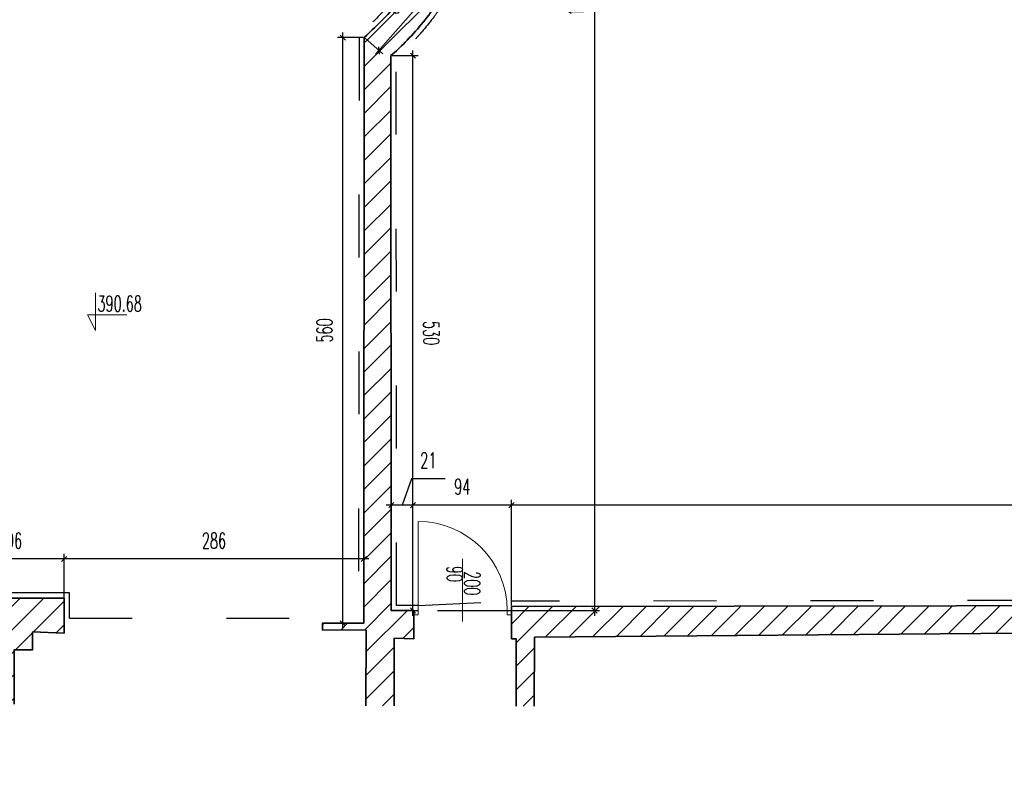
# Model space of a CAD drawing. Header units: millimetres. Extents: x 19887 to 192597, y -14203 to 39042.
# Tile 163 of 256: x 51688 to 53758, y -13659 to -12081. Entities that reach past the tile are written whole.
import ezdxf

# ---------------------------------------------------------------- set-up
doc = ezdxf.new("R2010")
doc.units = ezdxf.units.MM
doc.linetypes.add('ACAD_ISO03W100', pattern=[30, 12, -18])
doc.layers.get('Defpoints').update_dxf_attribs({"color": 4})
for name, color, linetype, lineweight in [('Basen_rzut_poziom_1_obrys', 252, 'Continuous', 35), ('Drzwi', 2, 'Continuous', 5), ('koty wysokościowe', 252, 'Continuous', 0)]:
    doc.layers.add(name, color=color, linetype=linetype, lineweight=lineweight)
for name, color, linetype in [('Sufit podwieszany', 252, 'Continuous'), ('Wymiarowanie', 3, 'Continuous'), ('Wypełnienie', 252, 'Continuous')]:
    doc.layers.add(name, color=color, linetype=linetype)
doc.styles.add('ROMANS', font='romans.shx', dxfattribs={"width": 0.6})
doc.styles.get("Standard").update_dxf_attribs({"font": 'arial.ttf'})
doc.dimstyles.new('000001FB70622F18', dxfattribs={"dimtxt": 20, "dimasz": 5, "dimexe": 5, "dimexo": 1, "dimgap": 20, "dimtad": 1, "dimtoh": 1, "dimdec": 0, "dimtxsty": 'Standard', "dimblk": 'OBLIQUE', "dimcen": 0, "dimdle": 5, "dimclrd": 252, "dimclre": 252, "dimclrt": 252, "dimadec": 0, "dimazin": 0, "dimtfac": 1, "dimtdec": 0, "dimtmove": 0, "dimatfit": 3, "dimldrblk": 'OBLIQUE', "dimfxl": 150, "dimfxlon": 1, "dimlwd": 25, "dimlwe": 25, "dimarcsym": 1})
pattern_1 = [(45, (3252.028, -2175.285), (-11.22532, 11.22532), [])]

# ---------------------------------------------------------------- blocks, each defined once
blk = doc.blocks.new('_Oblique')
at = {"color": 0, "linetype": 'ByBlock', "lineweight": -2}
blk.add_line((-0.5, -0.5), (0.5, 0.5), dxfattribs=at)
blk = doc.blocks.new('*D899')
at = {"layer": 'Defpoints', "color": 0}
for p in [(1960.23, -5268.28), (1904.51, -6435.55), (2098.51, -6435.55)]:
    blk.add_point(p, dxfattribs=at)
at = {"layer": 'Wymiarowanie', "color": 252, "linetype": 'Continuous', "lineweight": 25}
for p, q in [((2098.51, -5263.28), (2098.51, -6440.55)), ((1961.23, -5268.28), (2103.51, -5268.28)), ((1948.51, -6435.55), (2103.51, -6435.55))]:
    blk.add_line(p, q, dxfattribs=at)
at = {"layer": 'Wymiarowanie', "color": 252, "linetype": 'ByBlock', "lineweight": 25, "xscale": 5, "yscale": 5, "zscale": 5}
for p, rotation in [((2098.51, -5268.28), 90.00000000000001), ((2098.51, -6435.55), 270)]:
    blk.add_blockref('_Oblique', p, dxfattribs=dict(at, rotation=rotation))
at = {"layer": 'Wymiarowanie', "color": 252, "insert": (2081.01, -5851.91), "char_height": 15, "attachment_point": 5, "rotation": 90, "style": 'ROMANS'}
blk.add_mtext('1167', dxfattribs=at)
blk = doc.blocks.new('*D900')
at = {"layer": 'Defpoints', "color": 0}
for p in [(1904.19, -5905.16), (1925.19, -5905.16), (1904.51, -6435.55)]:
    blk.add_point(p, dxfattribs=at)
at = {"layer": 'Wymiarowanie', "color": 252, "linetype": 'Continuous', "lineweight": 25}
for p, q in [((1905.19, -5905.16), (1930.19, -5905.16)), ((1925.19, -6440.55), (1925.19, -5900.16)), ((1905.51, -6435.55), (1930.19, -6435.55))]:
    blk.add_line(p, q, dxfattribs=at)
at = {"layer": 'Wymiarowanie', "color": 252, "linetype": 'ByBlock', "lineweight": 25, "xscale": 5, "yscale": 5, "zscale": 5}
for p, rotation in [((1925.19, -5905.16), 90.00000000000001), ((1925.19, -6435.55), 270)]:
    blk.add_blockref('_Oblique', p, dxfattribs=dict(at, rotation=rotation))
at = {"layer": 'Wymiarowanie', "color": 252, "insert": (1942.69, -6170.35), "char_height": 15, "attachment_point": 5, "rotation": 270, "style": 'ROMANS'}
blk.add_mtext('530', dxfattribs=at)
blk = doc.blocks.new('*D910')
at = {"layer": 'Defpoints', "color": 0}
for p in [(1858.19, -5887.94), (1878.72, -5887.94), (1878.15, -6447.7)]:
    blk.add_point(p, dxfattribs=at)
at = {"layer": 'Wymiarowanie', "color": 252, "linetype": 'Continuous', "lineweight": 25}
for p, q in [((1858.19, -6452.7), (1858.19, -5882.94)), ((1877.72, -5887.94), (1853.19, -5887.94)), ((1877.15, -6447.7), (1853.19, -6447.7))]:
    blk.add_line(p, q, dxfattribs=at)
at = {"layer": 'Wymiarowanie', "color": 252, "linetype": 'ByBlock', "lineweight": 25, "xscale": 5, "yscale": 5, "zscale": 5}
for p, rotation in [((1858.19, -5887.94), 90.00000000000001), ((1858.19, -6447.7), 270)]:
    blk.add_blockref('_Oblique', p, dxfattribs=dict(at, rotation=rotation))
at = {"layer": 'Wymiarowanie', "color": 252, "insert": (1840.69, -6167.82), "char_height": 15, "attachment_point": 5, "rotation": 90, "style": 'ROMANS'}
blk.add_mtext('560', dxfattribs=at)
blk = doc.blocks.new('*D913')
at = {"layer": 'Defpoints', "color": 0}
for p in [(1935.81, -5822.83), (1949.7, -5835.01), (1878.72, -5887.94)]:
    blk.add_point(p, dxfattribs=at)
at = {"layer": 'Wymiarowanie', "color": 252, "linetype": 'Continuous', "lineweight": 25}
for p, q in [((1889.31, -5903.89), (1953, -5831.25)), ((1936.56, -5823.49), (1953.46, -5838.31)), ((1879.47, -5888.6), (1896.37, -5903.42))]:
    blk.add_line(p, q, dxfattribs=at)
at = {"layer": 'Wymiarowanie', "color": 252, "linetype": 'ByBlock', "lineweight": 25, "xscale": 5, "yscale": 5, "zscale": 5}
for p, rotation in [((1949.7, -5835.01), 48.7550695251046), ((1892.61, -5900.13), 228.7550695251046)]:
    blk.add_blockref('_Oblique', p, dxfattribs=dict(at, rotation=rotation))
at = {"layer": 'Wymiarowanie', "color": 252, "insert": (1908, -5856.03), "char_height": 15, "attachment_point": 5, "rotation": 48.75507, "style": 'ROMANS'}
blk.add_mtext('87', dxfattribs=at)
blk = doc.blocks.new('*D933')
at = {"layer": 'Defpoints', "color": 0}
for p in [(1592.04, -6386.19), (1592.04, -6447.7), (1878.15, -6447.7)]:
    blk.add_point(p, dxfattribs=at)
at = {"layer": 'Wymiarowanie', "color": 252, "linetype": 'Continuous', "lineweight": 25}
for p, q in [((1883.15, -6386.19), (1587.04, -6386.19)), ((1592.04, -6446.7), (1592.04, -6381.19)), ((1878.15, -6446.7), (1878.15, -6381.19))]:
    blk.add_line(p, q, dxfattribs=at)
at = {"layer": 'Wymiarowanie', "color": 252, "linetype": 'ByBlock', "lineweight": 25, "xscale": 5, "yscale": 5, "zscale": 5, "rotation": 180}
blk.add_blockref('_Oblique', (1592.04, -6386.19), dxfattribs=at)
at = {"layer": 'Wymiarowanie', "color": 252, "linetype": 'ByBlock', "lineweight": 25, "xscale": 5, "yscale": 5, "zscale": 5}
blk.add_blockref('_Oblique', (1878.15, -6386.19), dxfattribs=at)
at = {"layer": 'Wymiarowanie', "color": 252, "insert": (1735.09, -6368.69), "char_height": 15, "attachment_point": 5, "style": 'ROMANS'}
blk.add_mtext('286', dxfattribs=at)
blk = doc.blocks.new('*D929')
at = {"layer": 'Defpoints', "color": 0}
for p in [(1496.28, -6386.19), (1496.28, -6423.64), (1592.04, -6447.7)]:
    blk.add_point(p, dxfattribs=at)
at = {"layer": 'Wymiarowanie', "color": 252, "linetype": 'Continuous', "lineweight": 25}
for p, q in [((1597.04, -6386.19), (1491.28, -6386.19)), ((1496.28, -6422.64), (1496.28, -6381.19)), ((1592.04, -6446.7), (1592.04, -6381.19))]:
    blk.add_line(p, q, dxfattribs=at)
at = {"layer": 'Wymiarowanie', "color": 252, "linetype": 'ByBlock', "lineweight": 25, "xscale": 5, "yscale": 5, "zscale": 5, "rotation": 180}
blk.add_blockref('_Oblique', (1496.28, -6386.19), dxfattribs=at)
at = {"layer": 'Wymiarowanie', "color": 252, "linetype": 'ByBlock', "lineweight": 25, "xscale": 5, "yscale": 5, "zscale": 5}
blk.add_blockref('_Oblique', (1592.04, -6386.19), dxfattribs=at)
at = {"layer": 'Wymiarowanie', "color": 252, "insert": (1544.16, -6368.69), "char_height": 15, "attachment_point": 5, "style": 'ROMANS'}
blk.add_mtext('96', dxfattribs=at)
blk = doc.blocks.new('*D961')
at = {"layer": 'Defpoints', "color": 0}
for p in [(2019.26, -6334.7), (2019.26, -6431.66), (3720.1, -6429.06)]:
    blk.add_point(p, dxfattribs=at)
at = {"layer": 'Wymiarowanie', "color": 252, "linetype": 'Continuous', "lineweight": 25}
for p, q in [((2019.26, -6430.66), (2019.26, -6329.7)), ((3720.1, -6428.06), (3720.1, -6329.7)), ((3725.1, -6334.7), (2014.26, -6334.7))]:
    blk.add_line(p, q, dxfattribs=at)
at = {"layer": 'Wymiarowanie', "color": 252, "linetype": 'ByBlock', "lineweight": 25, "xscale": 5, "yscale": 5, "zscale": 5, "rotation": 180}
blk.add_blockref('_Oblique', (2019.26, -6334.7), dxfattribs=at)
at = {"layer": 'Wymiarowanie', "color": 252, "linetype": 'ByBlock', "lineweight": 25, "xscale": 5, "yscale": 5, "zscale": 5}
blk.add_blockref('_Oblique', (3720.1, -6334.7), dxfattribs=at)
at = {"layer": 'Wymiarowanie', "color": 252, "insert": (2869.68, -6317.2), "char_height": 15, "attachment_point": 5, "style": 'ROMANS'}
blk.add_mtext('1701', dxfattribs=at)
blk = doc.blocks.new('*D962')
at = {"layer": 'Defpoints', "color": 0}
for p in [(1925.19, -6334.7), (2019.26, -6431.66), (1925.19, -6435.55)]:
    blk.add_point(p, dxfattribs=at)
at = {"layer": 'Wymiarowanie', "color": 252, "linetype": 'Continuous', "lineweight": 25}
for p, q in [((1925.19, -6434.55), (1925.19, -6329.7)), ((2019.26, -6430.66), (2019.26, -6329.7)), ((2024.26, -6334.7), (1920.19, -6334.7))]:
    blk.add_line(p, q, dxfattribs=at)
at = {"layer": 'Wymiarowanie', "color": 252, "linetype": 'ByBlock', "lineweight": 25, "xscale": 5, "yscale": 5, "zscale": 5, "rotation": 180}
blk.add_blockref('_Oblique', (1925.19, -6334.7), dxfattribs=at)
at = {"layer": 'Wymiarowanie', "color": 252, "linetype": 'ByBlock', "lineweight": 25, "xscale": 5, "yscale": 5, "zscale": 5}
blk.add_blockref('_Oblique', (2019.26, -6334.7), dxfattribs=at)
at = {"layer": 'Wymiarowanie', "color": 252, "insert": (1972.23, -6317.2), "char_height": 15, "attachment_point": 5, "style": 'ROMANS'}
blk.add_mtext('94', dxfattribs=at)
blk = doc.blocks.new('*D963')
at = {"layer": 'Defpoints', "color": 0}
for p in [(1904.51, -6334.7), (1904.51, -6435.55), (1925.19, -6435.55)]:
    blk.add_point(p, dxfattribs=at)
at = {"layer": 'Wymiarowanie', "color": 252, "linetype": 'Continuous', "lineweight": 25}
for p, q in [((1923.82, -6309.5), (1914.85, -6334.7)), ((1955.82, -6309.5), (1923.82, -6309.5)), ((1904.51, -6434.55), (1904.51, -6329.7)), ((1925.19, -6434.55), (1925.19, -6329.7)), ((1930.19, -6334.7), (1899.51, -6334.7))]:
    blk.add_line(p, q, dxfattribs=at)
at = {"layer": 'Wymiarowanie', "color": 252, "linetype": 'ByBlock', "lineweight": 25, "xscale": 5, "yscale": 5, "zscale": 5, "rotation": 180}
blk.add_blockref('_Oblique', (1904.51, -6334.7), dxfattribs=at)
at = {"layer": 'Wymiarowanie', "color": 252, "linetype": 'ByBlock', "lineweight": 25, "xscale": 5, "yscale": 5, "zscale": 5}
blk.add_blockref('_Oblique', (1925.19, -6334.7), dxfattribs=at)
at = {"layer": 'Wymiarowanie', "color": 252, "insert": (1939.82, -6292), "char_height": 15, "attachment_point": 5, "style": 'ROMANS'}
blk.add_mtext('21', dxfattribs=at)
blk = doc.blocks.new('G$CF5E15B28')
at = {"layer": 'Wypełnienie'}
h = blk.add_hatch(dxfattribs=at)
h.set_pattern_fill('ANSI31', color=253, scale=5, angle=90)
h.set_pattern_definition(pattern_1)
h.paths.add_polyline_path([(1315.61, -6425.8), (1315.61, -6421.33), (83.68, -6430.3), (-170.6, -6431.05), (-170.6, -6417.37), (-209.7, -6417.98), (-209.7, -6396.43), (-210.81, -6396.43), (-210.81, -6391.97), (-220.55, -6391.97), (-220.55, -6393.68), (-226.31, -6393.68), (-226.31, -6416.99), (-554.49, -6419.4), (-565.61, -6419.54), (-574.8, -6475.52), (-569.13, -6475.52), (-563.14, -6462.52), (-558.14, -6475.52), (-553.14, -6488.51), (-548.14, -6475.52), (-543.14, -6475.52), (-219.87, -6473.54), (-219.79, -6505.61), (-214.07, -6505.61), (-208.08, -6492.61), (-203.08, -6505.61), (-198.08, -6518.6), (-193.08, -6505.61), (-185.58, -6505.24), (-185.71, -6473.17), (292.77, -6469.23), (292.97, -6507.27), (295.75, -6507.27), (298.68, -6500.9), (301.13, -6507.27), (303.58, -6513.64), (306.03, -6507.27), (309.19, -6507.12), (309.19, -6469.09), (787.29, -6462.73), (787.32, -6507.27), (789.2, -6507.27), (792.13, -6500.9), (794.58, -6507.27), (797.03, -6513.64), (799.48, -6507.27), (802.63, -6507.12), (802.63, -6461.85), (1315.61, -6459.93)])
h.paths.add_polyline_path([(1592.04, -6423.64), (1496.28, -6423.64), (1496.28, -6444.27), (1483.85, -6444.27), (1483.85, -6455.99), (1438.32, -6455.99), (1438.32, -6451.34), (1392.82, -6451.34), (1392.82, -6445.19), (1383, -6445.19), (1383, -6425.8), (1315.61, -6425.8), (1315.61, -6459.93), (1348.87, -6459.93), (1348.87, -6479.32), (1358.69, -6479.32), (1358.69, -6485.47), (1404.19, -6485.47), (1404.19, -6490.11), (1510.18, -6490.11), (1510.12, -6525.49), (1515.76, -6525.49), (1521.75, -6512.49), (1526.75, -6525.49), (1531.75, -6538.49), (1536.75, -6525.49), (1544.25, -6525.12), (1544.34, -6472.97), (1561.79, -6472.97), (1561.79, -6455.86), (1592.04, -6457.02)])
h.paths.add_polyline_path([(-724.63, -5973.95), (-634.7, -5772.55), (-642.48, -5762.27), (-646.61, -5753.38), (-748.54, -5969.9), (-748.54, -6044.91), (-753.69, -6157.04), (-765.1, -6421.35), (-745.43, -6421.73)])
h.paths.add_polyline_path([(108.86, -4624.05), (80.74, -4624.05), (81.58, -4637.27), (-190.74, -4637.95), (-190.74, -4625.19), (-247.75, -4625.19), (-247.75, -4632.68), (-384.57, -4630.42), (-381.77, -4456.72), (-409.26, -4456.65), (-408.3, -4356.04), (-380.31, -4356.43), (-374.81, -3965.97), (-403.35, -3965.97), (-401.96, -3864.71), (-374.26, -3865.44), (-368.05, -3433.39), (-397.76, -3433.7), (-397.26, -3383.18), (-413.26, -3383.02), (-413.91, -3449.87), (-384.28, -3449.56), (-390.03, -3849.02), (-417.74, -3848.29), (-419.57, -3981.97), (-391.04, -3981.97), (-396.08, -4340.21), (-424.14, -4339.81), (-425.41, -4472.61), (-398.03, -4472.68), (-400.24, -4658.23), (-400.36, -4668.2), (-400.43, -4674.23), (-240.46, -4673.13), (-240.46, -4687.83), (-232.37, -4687.83), (-232.37, -4689.7), (-212.44, -4689.7), (-212.44, -4685.83), (-210.46, -4685.83), (-210.46, -4664.44), (108.86, -4664.44)])
h = blk.add_hatch(dxfattribs=at)
h.set_pattern_fill('ANSI31', color=253, scale=5, angle=90)
h.set_pattern_definition(pattern_1)
h.paths.add_polyline_path([(2040.97, -6527.02), (2041.3, -6461.08), (2661.1, -6455.77), (3095.54, -6457.38), (3095.38, -6471.66), (3096.9, -6471.66), (3099.83, -6465.3), (3104.73, -6478.03), (3107.18, -6471.66), (3110.34, -6471.51), (3110.49, -6457.38), (3244.11, -6458.18), (3244.11, -6466.15), (3254.73, -6466.15), (3255.38, -6463.33), (3255.4, -6458.2), (3382.25, -6458.63), (3382.17, -6473.74), (3385.62, -6473.74), (3388.55, -6467.37), (3393.45, -6480.11), (3395.9, -6473.74), (3399.06, -6473.59), (3399.15, -6457.29), (3523.98, -6458.7), (3523.98, -6464.32), (3533.57, -6464.32), (3534.93, -6462.46), (3534.93, -6458.53), (3734.37, -6459.18), (3734.2, -6474), (3736.37, -6474), (3740.56, -6464.9), (3747.56, -6483.09), (3751.06, -6474), (3754.63, -6473.82), (3754.66, -6441.84), (3766.55, -6441.84), (3766.55, -6394.39), (3752.94, -6394.39), (3744.91, -4921.01), (3733.78, -4921.01), (3733.78, -4933.69), (3715.66, -4933.69), (3714.77, -5140.19), (3599.81, -5140.19), (3599.81, -5147.14), (3605.2, -5147.14), (3605.2, -5151.75), (3714.72, -5151.44), (3720.1, -6429.06), (2019.26, -6431.66), (2019.26, -6462.65), (2023.81, -6462.65), (2023.81, -6526.97)])
h = blk.add_hatch(dxfattribs=at)
h.set_pattern_fill('ANSI31', color=253, scale=5, angle=90)
h.set_pattern_definition(pattern_1)
edge = h.paths.add_edge_path()
edge.add_spline(control_points=[(1904.19, -5905.16), (1908.75, -5900.98), (1924.62, -5886.44), (1948.29, -5856.95), (1973.52, -5817.45), (1998.03, -5776.56), (2015.09, -5730.63), (2027.73, -5680.18), (2037.5, -5629.26), (2042.06, -5579.63), (2045.34, -5535.89), (2040.77, -5481.17), (2029.81, -5418.61), (2008.5, -5359.36), (1985.86, -5309.92), (1969.86, -5283.93), (1960.23, -5268.28)], knot_values=[0, 0, 0, 0, 185.721498, 645.245144, 1127.816571, 1592.950203, 2071.346658, 2590.647897, 3152.910739, 3624.12275, 4085.853925, 4465.457785, 5268.457152, 5983.547645, 6347.591596, 6898.151452, 6898.151452, 6898.151452, 6898.151452], degree=3, periodic=0)
edge.add_line((1960.23, -5268.28), (1931.84, -5263.1))
edge.add_spline(control_points=[(1931.84, -5263.1), (1942.08, -5280.14), (1967.03, -5321.71), (1996.47, -5387.63), (2013.31, -5459.03), (2020.03, -5517.17), (2019.07, -5562.38), (2012.67, -5606.51), (2005.88, -5656.32), (1993.88, -5710.85), (1973.73, -5761.89), (1947.6, -5805.77), (1917.03, -5850.84), (1892.12, -5874.96), (1878.72, -5887.94)], knot_values=[0, 0, 0, 0, 596.375859, 1454.588232, 2152.093539, 2789.338753, 3205.679843, 3504.252664, 4126.274061, 4714.485074, 5174.054603, 5765.234175, 6243.908914, 6802.16765, 6802.16765, 6802.16765, 6802.16765], degree=3, periodic=0)
edge.add_line((1878.72, -5887.94), (1904.19, -5905.16))
h = blk.add_hatch(dxfattribs=at)
h.set_pattern_fill('ANSI31', color=253, scale=5, angle=90)
h.set_pattern_definition(pattern_1)
h.paths.add_polyline_path([(1926.11, -6462.59), (1926.11, -6435.55), (1904.51, -6435.55), (1904.19, -5905.16), (1878.72, -5887.94), (1878.15, -6447.7), (1838.71, -6447.7), (1838.71, -6454.05), (1880.37, -6454.17), (1880.17, -6526.55), (1907.15, -6526.63), (1907.28, -6461.89)])
at = {"layer": 'Basen_rzut_poziom_1_obrys', "color": 253, "elevation": 0}
for points in [[(1878.72, -5887.94), (1878.15, -6447.7)], [(1926.11, -6462.59), (1926.11, -6435.55), (1904.51, -6435.55), (1904.19, -5905.16)], [(1592.04, -6423.64), (1496.28, -6423.64), (1496.28, -6444.27), (1483.85, -6444.27), (1483.85, -6455.99), (1438.32, -6455.99), (1438.32, -6451.34), (1392.82, -6451.34), (1392.82, -6445.19), (1383, -6445.19), (1383, -6425.8), (1315.61, -6425.8), (1315.61, -6425.8), (1315.61, -6425.8), (1315.61, -6425.8), (1315.61, -6425.8), (1315.61, -6425.8), (1315.61, -6425.8)], [(1592.04, -6423.64), (1592.04, -6457.02), (1561.79, -6455.86), (1561.79, -6472.97), (1544.34, -6472.97), (1544.25, -6525.12)], [(3720.1, -6429.06), (2019.26, -6431.66)], [(2019.26, -6431.66), (2019.26, -6462.65)], [(1878.15, -6447.7), (1838.71, -6447.7), (1838.71, -6454.05), (1880.37, -6454.17)], [(1880.17, -6526.55), (1880.37, -6454.17)], [(2040.97, -6527.02), (2041.3, -6461.08)], [(2041.3, -6461.08), (2661.1, -6455.77)], [(1926.11, -6462.59), (1907.28, -6461.89), (1907.15, -6526.63)], [(2023.81, -6526.97), (2023.81, -6462.65), (2019.26, -6462.65)]]:
    blk.add_lwpolyline(points, dxfattribs=at)
at = {"layer": 'Basen_rzut_poziom_1_obrys', "color": 253}
for points in [[(1931.84, -5263.1, 0), (1961.69, -5314.73, 0), (1995.83, -5393.47, 0), (2012.37, -5461.23, 0), (2019.13, -5524.6, 0), (2018, -5566.21, 0), (2014.25, -5595.84, 0), (2004.87, -5657.33, 0), (1991.27, -5714.55, 0), (1974.39, -5757.3, 0), (1945.13, -5808.67, 0), (1917.36, -5847.66, 0), (1878.72, -5887.94, 0)], [(1960.23, -5268.28, 0), (1987.93, -5315.86, 0), (2003.31, -5348.85, 0), (2026.94, -5416.34, 0), (2041.58, -5495.3, 0), (2044.21, -5533.17, 0), (2041.96, -5579.29, 0), (2037.08, -5626.15, 0), (2026.93, -5681.46, 0), (2013.8, -5731.7, 0), (1996.54, -5776.32, 0), (1973.65, -5816.81, 0), (1947.12, -5857.12, 0), (1917.69, -5892.41, 0), (1904.19, -5905.16, 0)]]:
    blk.add_spline(points, degree=3, dxfattribs=at)
at = {"layer": 'Drzwi', "color": 253, "elevation": 0}
for points in [[(1930.11, -6435.55), (1930.11, -6350.4)], [(1972.61, -6425.96), (1972.61, -6385.96)], [(1972.61, -6425.96), (1972.61, -6445.96)]]:
    blk.add_lwpolyline(points, dxfattribs=at)
for points in [[(1926.11, -6435.55), (1930.11, -6435.55), (1930.11, -6439.55), (1926.11, -6439.55)], [(2015.26, -6435.55), (2019.26, -6435.55), (2019.26, -6439.55), (2015.26, -6439.55)]]:
    blk.add_lwpolyline(points, close=True, dxfattribs=at)
at = {"layer": 'Drzwi', "color": 253}
blk.add_arc((1930.11, -6435.55, 0), 85.15, 0, 90, dxfattribs=at)
at = {"layer": 'koty wysokościowe', "color": 253, "elevation": 0}
for points in [[(1621.9, -6131.73), (1621.9, -6167.97)], [(1614.4, -6152.97), (1621.9, -6152.97)], [(1621.9, -6167.97), (1614.4, -6152.97)], [(1621.9, -6152.97), (1651.9, -6152.97)]]:
    blk.add_lwpolyline(points, dxfattribs=at)
at = {"layer": 'Sufit podwieszany', "color": 253, "linetype": 'ACAD_ISO03W100', "ltscale": 5, "elevation": 0}
for points in [[(1873.72, -5887.94), (1873.15, -6442.73)], [(1930.11, -6430.55), (1909.5, -6430.55), (1909.19, -5905.16)], [(1597.04, -6418.64), (1491.28, -6418.64), (1491.28, -6439.27), (1478.85, -6439.27), (1478.85, -6450.99), (1443.32, -6450.99), (1443.32, -6446.34), (1397.82, -6446.34), (1397.82, -6440.19), (1388, -6440.19), (1388, -6420.8), (1315.61, -6420.8)], [(1597.04, -6442.7), (1597.04, -6442.7), (1597.04, -6418.64)], [(1930.11, -6430.55), (2019.26, -6426.66)], [(3715.07, -6424.06), (2019.26, -6426.66)], [(1597.04, -6442.7), (1597.04, -6442.7), (1873.15, -6442.73)]]:
    blk.add_lwpolyline(points, dxfattribs=at)
at = {"layer": 'Sufit podwieszany', "color": 253, "linetype": 'ACAD_ISO03W100', "ltscale": 5}
for points, knots in [([(1969.18, -5273.28, 0), (1972.35, -5278.47, 0), (1975.52, -5283.69, 0), (1983.26, -5296.78, 0), (1987.76, -5304.72, 0), (1992.61, -5314.02, 0), (1993.22, -5315.21, 0), (1994.43, -5317.58, 0), (1995.02, -5318.78, 0), (1996.8, -5322.35, 0), (1997.95, -5324.75, 0), (2001.37, -5331.97, 0), (2003.55, -5336.82, 0), (2006.4, -5343.36, 0), (2007.12, -5345.04, 0), (2009.26, -5350.09, 0), (2010.66, -5353.47, 0), (2013.4, -5360.25, 0), (2014.74, -5363.65, 0), (2018.66, -5373.9, 0), (2021.14, -5380.78, 0), (2024.82, -5391.74, 0), (2026.12, -5395.78, 0), (2028.42, -5403.25, 0), (2029.44, -5406.69, 0), (2031.18, -5412.85, 0), (2031.92, -5415.57, 0), (2033.36, -5421.03, 0), (2034.05, -5423.76, 0), (2036.04, -5431.98, 0), (2037.28, -5437.48, 0), (2040.7, -5454.04, 0), (2042.61, -5465.16, 0), (2044.72, -5479.93, 0), (2045.2, -5483.55, 0), (2045.96, -5489.64, 0), (2046.25, -5492.12, 0), (2047.09, -5499.54, 0), (2047.6, -5504.51, 0), (2048.43, -5514.47, 0), (2048.76, -5519.46, 0), (2049.08, -5527.06, 0), (2049.16, -5529.65, 0), (2049.21, -5533.13, 0), (2049.22, -5534.01, 0), (2049.23, -5535.78, 0), (2049.23, -5536.67, 0), (2049.22, -5539.32, 0), (2049.19, -5541.09, 0), (2049.08, -5546.39, 0), (2048.95, -5549.91, 0), (2048.64, -5556.4, 0), (2048.46, -5559.37, 0), (2048.03, -5565.92, 0), (2047.76, -5569.5, 0), (2047.36, -5574.58, 0), (2047.24, -5576.09, 0), (2046.98, -5579.16, 0), (2046.85, -5580.73, 0), (2046.59, -5583.86, 0), (2046.45, -5585.43, 0), (2046.05, -5590.13, 0), (2045.77, -5593.26, 0), (2044.88, -5602.66, 0), (2044.24, -5608.93, 0), (2043.07, -5618.93, 0), (2042.6, -5622.66, 0), (2041.72, -5629.16, 0), (2041.32, -5631.92, 0), (2040.48, -5637.44, 0), (2040.04, -5640.19, 0), (2038.66, -5648.45, 0), (2037.67, -5653.94, 0), (2035.98, -5662.75, 0), (2035.31, -5666.09, 0), (2034.05, -5672.17, 0), (2033.47, -5674.92, 0), (2032.46, -5679.6, 0), (2032.03, -5681.53, 0), (2031.17, -5685.39, 0), (2030.74, -5687.31, 0), (2029.41, -5693.09, 0), (2028.5, -5696.94, 0), (2025.65, -5708.46, 0), (2023.63, -5716.12, 0), (2020.4, -5727.24, 0), (2019.35, -5730.73, 0), (2017.15, -5737.69, 0), (2016.01, -5741.17, 0), (2012.44, -5751.55, 0), (2009.86, -5758.41, 0), (2005.98, -5767.67, 0), (2004.9, -5770.16, 0), (2002.95, -5774.45, 0), (2002.11, -5776.27, 0), (2000.63, -5779.35, 0), (2000.01, -5780.61, 0), (1998.76, -5783.12, 0), (1998.13, -5784.37, 0), (1996.2, -5788.1, 0), (1994.88, -5790.56, 0), (1990.84, -5797.91, 0), (1988.04, -5802.73, 0), (1983.92, -5809.61, 0), (1982.65, -5811.72, 0), (1980.32, -5815.53, 0), (1979.27, -5817.24, 0), (1977.55, -5820.02, 0), (1976.89, -5821.08, 0), (1975.57, -5823.22, 0), (1974.9, -5824.28, 0), (1972.9, -5827.47, 0), (1971.57, -5829.6, 0), (1967.52, -5835.96, 0), (1964.79, -5840.18, 0), (1959.96, -5847.44, 0), (1957.9, -5850.48, 0), (1954.07, -5856, 0), (1952.3, -5858.49, 0), (1948.72, -5863.44, 0), (1946.9, -5865.9, 0), (1941.33, -5873.22, 0), (1937.49, -5878.02, 0), (1932.23, -5884.15, 0), (1930.96, -5885.6, 0), (1927.1, -5889.89, 0), (1924.45, -5892.7, 0), (1921.29, -5895.89, 0), (1920.85, -5896.33, 0), (1919.96, -5897.22, 0), (1919.51, -5897.65, 0), (1918.17, -5898.96, 0), (1917.27, -5899.83, 0), (1914.56, -5902.4, 0), (1912.74, -5904.09, 0), (1909.81, -5906.8, 0), (1908.68, -5907.82, 0), (1907.57, -5908.85, 0)], [89.318979, 89.318979, 89.318979, 89.318979, 271.299805, 271.299805, 542.599611, 542.599611, 582.071722, 582.071722, 621.543832, 621.543832, 700.488054, 700.488054, 858.376498, 858.376498, 912.697364, 912.697364, 1021.339097, 1021.339097, 1129.98083, 1129.98083, 1347.264296, 1347.264296, 1473.131527, 1473.131527, 1579.384926, 1579.384926, 1663.052006, 1663.052006, 1746.719086, 1746.719086, 1914.053246, 1914.053246, 2248.721566, 2248.721566, 2357.220668, 2357.220668, 2431.243653, 2431.243653, 2579.289623, 2579.289623, 2727.335594, 2727.335594, 2803.764545, 2803.764545, 2829.873229, 2829.873229, 2855.981912, 2855.981912, 2908.19928, 2908.19928, 3012.634015, 3012.634015, 3100.865555, 3100.865555, 3207.797933, 3207.797933, 3252.985926, 3252.985926, 3299.977722, 3299.977722, 3346.969518, 3346.969518, 3440.953111, 3440.953111, 3628.920296, 3628.920296, 3740.81696, 3740.81696, 3823.818161, 3823.818161, 3906.819363, 3906.819363, 4072.821765, 4072.821765, 4174.09894, 4174.09894, 4257.941197, 4257.941197, 4316.845854, 4316.845854, 4375.75051, 4375.75051, 4493.559823, 4493.559823, 4729.178449, 4729.178449, 4837.360253, 4837.360253, 4945.542056, 4945.542056, 5161.905663, 5161.905663, 5241.645229, 5241.645229, 5300.807352, 5300.807352, 5342.128284, 5342.128284, 5383.449217, 5383.449217, 5466.091081, 5466.091081, 5631.37481, 5631.37481, 5704.591049, 5704.591049, 5764.582104, 5764.582104, 5802.066939, 5802.066939, 5839.551774, 5839.551774, 5914.521443, 5914.521443, 6064.460782, 6064.460782, 6173.679648, 6173.679648, 6264.173665, 6264.173665, 6354.667682, 6354.667682, 6535.655715, 6535.655715, 6592.262944, 6592.262944, 6705.477402, 6705.477402, 6723.876107, 6723.876107, 6742.274811, 6742.274811, 6779.072221, 6779.072221, 6852.66704, 6852.66704, 6898.151452, 6898.151452, 6898.151452, 6898.151452]), ([(1926.26, -5827.8, 0), (1925.45, -5828.93, 0), (1924.63, -5830.07, 0), (1920.83, -5835.27, 0), (1917.77, -5839.26, 0), (1913.89, -5844.02, 0), (1913.18, -5844.88, 0), (1911.74, -5846.6, 0), (1911.01, -5847.46, 0), (1908.81, -5850.01, 0), (1907.33, -5851.7, 0), (1902.8, -5856.72, 0), (1899.71, -5860.01, 0), (1891.41, -5868.58, 0), (1886.11, -5873.79, 0), (1878.92, -5880.78, 0), (1877.08, -5882.57, 0), (1873.72, -5887.94, 0)], [6030.18666, 6030.18666, 6030.18666, 6030.18666, 6072.634401, 6072.634401, 6226.37604, 6226.37604, 6260.750949, 6260.750949, 6295.125858, 6295.125858, 6363.875676, 6363.875676, 6501.375312, 6501.375312, 6725.336988, 6725.336988, 6802.16765, 6802.16765, 6802.16765, 6802.16765])]:
    blk.add_open_spline(points, degree=3, knots=knots, dxfattribs=at)
at = {"layer": 'Drzwi', "color": 253, "char_height": 15, "width": 190.2964, "attachment_point": 7, "rotation": 270, "style": 'ROMANS'}
for s, insert in [('90', (1957.66, -6392.78, 0)), ('200', (1974.26, -6397.88, 0))]:
    blk.add_mtext(s, dxfattribs=dict(at, insert=insert))
at = {"layer": 'koty wysokościowe', "color": 253, "insert": (1623.79, -6134.64, 0), "char_height": 15, "width": 21553.2844, "attachment_point": 1, "style": 'ROMANS'}
blk.add_mtext('390.68', dxfattribs=at)
at = {"layer": 'Wymiarowanie', "color": 253}
for base, p1, p2, angle, override, picture, middle in [((2098.51, -6435.55, 0), (1960.23, -5268.28, 0), (1904.51, -6435.55, 0), 90, {"dimtxt": 15, "dimgap": 10, "dimtxsty": 'ROMANS'}, '*D899', (2081.01, -5851.91, 0)), ((1858.19, -5887.94, 0), (1878.15, -6447.7, 0), (1878.72, -5887.94, 0), 90, {"dimtxt": 15, "dimgap": 10, "dimtxsty": 'ROMANS'}, '*D910', (1840.69, -6167.82, 0)), ((1925.19, -5905.16, 0), (1904.51, -6435.55, 0), (1904.19, -5905.16, 0), 90, {"dimtxt": 15, "dimgap": 10, "dimtad": 2, "dimtxsty": 'ROMANS'}, '*D900', (1942.69, -6170.35, 0)), ((1925.19, -6334.7, 0), (2019.26, -6431.66, 0), (1925.19, -6435.55, 0), 0, {"dimtxt": 15, "dimgap": 10, "dimtxsty": 'ROMANS', "dimtmove": 1}, '*D962', (1972.23, -6317.2, 0)), ((2019.26, -6334.7, 0), (3720.1, -6429.06, 0), (2019.26, -6431.66, 0), 0, {"dimtxt": 15, "dimgap": 10, "dimtxsty": 'ROMANS'}, '*D961', (2869.68, -6317.2, 0)), ((1496.28, -6386.19, 0), (1592.04, -6447.7, 0), (1496.28, -6423.64, 0), 0, {"dimtxt": 15, "dimgap": 10, "dimtxsty": 'ROMANS', "dimtmove": 1}, '*D929', (1544.16, -6368.69, 0))]:
    dim = blk.add_linear_dim(base=base, p1=p1, p2=p2, angle=angle, dimstyle='000001FB70622F18', override=override, dxfattribs=at)
    dim.commit()
    dim.dimension.update_dxf_attribs({"geometry": picture, "text_midpoint": middle})
for p1, p2, distance, picture, middle in [((1878.72, -5887.94, 0), (1935.81, -5822.83, 0), -18.48, '*D913', (1908, -5856.03, 0)), ((1878.15, -6447.7, 0), (1592.04, -6447.7, 0), -61.51, '*D933', (1735.09, -6368.69, 0))]:
    dim = blk.add_aligned_dim(p1=p1, p2=p2, distance=distance, dimstyle='000001FB70622F18', override={"dimtxt": 15, "dimgap": 10, "dimtxsty": 'ROMANS'}, dxfattribs=at)
    dim.commit()
    dim.dimension.update_dxf_attribs({"geometry": picture, "text_midpoint": middle})
dim = blk.add_linear_dim(base=(1904.51, -6334.7, 0), p1=(1925.19, -6435.55, 0), p2=(1904.51, -6435.55, 0), angle=0, dimstyle='000001FB70622F18', override={"dimtxt": 15, "dimgap": 10, "dimtxsty": 'ROMANS', "dimtmove": 1}, dxfattribs=at)
dim.commit()
dim.dimension.update_dxf_attribs({"geometry": '*D963', "text_midpoint": (1933.82, -6309.5, 0), "dimtype": 160})

msp = doc.modelspace()

# ---------------------------------------------------------------- block references
at = {"xscale": 2.2, "yscale": 2.2, "zscale": 2.2}
msp.add_blockref('G$CF5E15B28', (48279.4, 835.1, 0), dxfattribs=at)

doc.saveas('drawing.dxf')
